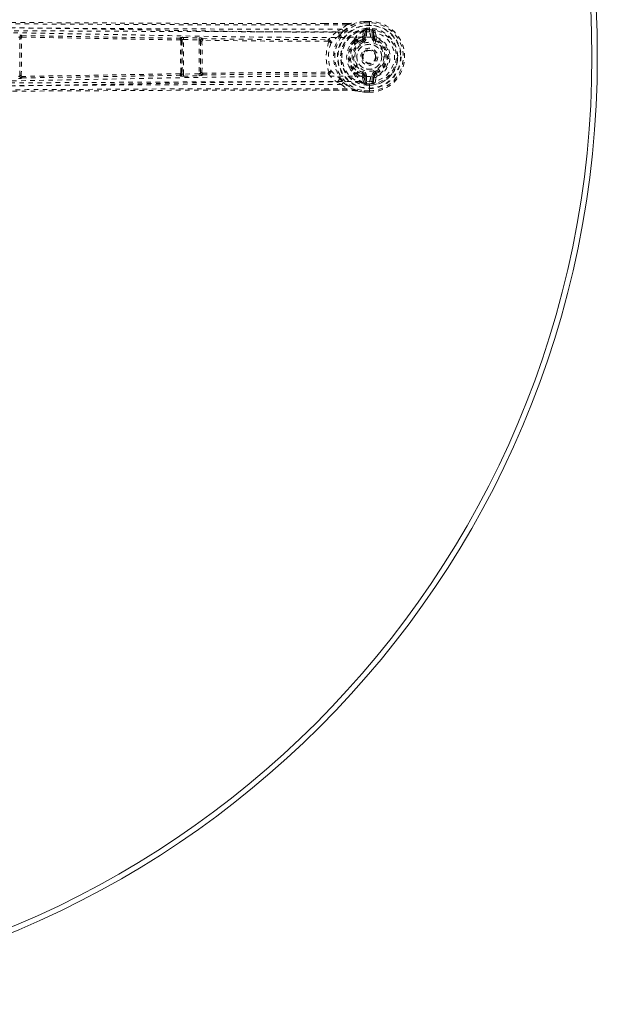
# Model space of a CAD drawing. Header units: inches. Extents: x 20.8 to 62.6, y 13 to 54.7.
# Tile 6 of 7: x 49.8 to 62.6, y 13 to 34.7. Entities that reach past the tile are written whole.
import ezdxf

# ---------------------------------------------------------------- set-up
doc = ezdxf.new("R2010")
doc.units = ezdxf.units.IN
doc.header["$MEASUREMENT"] = 0
doc.linetypes.add('SLD-Dashed', pattern=[0.075, 0.05, -0.025])
doc.linetypes.add('SLD-Solid', pattern=[0])

msp = doc.modelspace()

# ---------------------------------------------------------------- linework, layer by layer
at = {"color": 7, "linetype": 'SLD-Dashed', "lineweight": 0}
for p, q in [((57.033, 34.6), (56.541, 34.6)), ((57.032, 34.571), (56.917, 34.474)), ((57.414, 34.643), (57.41, 34.643)), ((57.531, 34.644), (57.414, 34.643)), ((57.532, 34.644), (57.414, 34.643)), ((57.531, 34.614), (57.414, 34.613)), ((57.459, 34.463), (57.457, 34.492)), ((57.457, 34.492), (57.458, 34.492)), ((57.458, 34.492), (57.53, 34.493)), ((57.531, 34.64), (57.531, 34.644)), ((57.531, 34.587), (57.531, 34.64)), ((57.531, 34.564), (57.531, 34.587)), ((57.531, 34.561), (57.531, 34.564)), ((57.531, 34.413), (57.531, 34.561)), ((49.824, 34.288), (49.825, 34.286)), ((49.824, 33.44), (49.824, 34.288)), ((49.871, 34.331), (49.87, 34.333)), ((53.355, 34.272), (53.359, 34.284)), ((53.434, 34.292), (53.776, 34.281)), ((53.776, 34.281), (53.804, 34.279)), ((56.917, 34.474), (56.805, 34.415)), ((57.402, 34.438), (57.381, 34.322)), ((57.402, 34.438), (57.413, 34.448)), ((57.41, 34.293), (57.435, 34.422)), ((57.41, 34.293), (57.435, 34.293)), ((57.416, 34.451), (57.413, 34.448)), ((57.465, 34.422), (57.435, 34.422)), ((57.435, 34.422), (57.435, 34.293)), ((57.465, 34.293), (57.435, 34.293)), ((57.459, 34.462), (57.439, 34.457)), ((57.439, 34.457), (57.454, 34.457)), ((57.454, 34.457), (57.53, 34.457)), ((57.531, 34.463), (57.46, 34.463)), ((57.465, 34.422), (57.465, 34.293)), ((57.53, 34.457), (57.531, 34.463)), ((57.617, 34.409), (57.587, 34.409)), ((57.587, 34.293), (57.587, 34.409)), ((57.587, 34.293), (57.617, 34.293)), ((57.617, 34.409), (57.637, 34.293)), ((57.617, 34.293), (57.617, 34.409)), ((57.637, 34.293), (57.617, 34.293)), ((57.676, 34.321), (57.653, 34.44)), ((57.681, 34.233), (57.704, 34.288)), ((53.399, 34.227), (53.403, 34.239)), ((53.403, 34.239), (53.403, 33.489)), ((53.433, 33.481), (53.433, 34.247)), ((53.433, 34.247), (53.775, 34.237)), ((53.775, 34.237), (53.775, 33.492)), ((53.805, 34.223), (53.806, 34.219)), ((53.805, 33.505), (53.805, 34.223)), ((53.853, 34.264), (53.851, 34.268)), ((56.626, 34.205), (56.625, 34.205)), ((56.628, 34.243), (56.628, 34.243)), ((57.179, 34.224), (57.197, 34.236)), ((57.223, 34.242), (57.252, 34.242)), ((57.256, 34.219), (57.227, 34.219)), ((57.38, 34.211), (57.369, 34.238)), ((57.681, 34.233), (57.671, 34.211)), ((57.526, 33.708), (57.511, 33.708)), ((57.535, 33.708), (57.526, 33.708)), ((49.825, 33.442), (49.824, 33.44)), ((53.355, 33.457), (53.359, 33.445)), ((53.403, 33.489), (53.399, 33.501)), ((53.775, 33.492), (53.433, 33.481)), ((53.434, 33.437), (53.776, 33.447)), ((53.776, 33.447), (53.804, 33.449)), ((53.806, 33.509), (53.805, 33.505)), ((53.851, 33.461), (53.853, 33.465)), ((56.625, 33.523), (56.626, 33.523)), ((56.628, 33.485), (56.628, 33.485)), ((57.197, 33.492), (57.179, 33.504)), ((57.223, 33.486), (57.252, 33.486)), ((57.227, 33.51), (57.256, 33.509)), ((57.369, 33.49), (57.38, 33.517)), ((57.435, 33.306), (57.41, 33.435)), ((57.41, 33.435), (57.435, 33.435)), ((57.435, 33.435), (57.435, 33.306)), ((57.465, 33.435), (57.435, 33.435)), ((57.465, 33.435), (57.465, 33.306)), ((57.587, 33.435), (57.617, 33.435)), ((57.587, 33.319), (57.587, 33.435)), ((57.637, 33.435), (57.617, 33.319)), ((57.637, 33.435), (57.617, 33.435)), ((57.617, 33.319), (57.617, 33.435)), ((57.653, 33.289), (57.676, 33.407)), ((57.671, 33.517), (57.681, 33.495)), ((49.795, 33.385), (49.823, 33.387)), ((49.87, 33.395), (49.871, 33.398)), ((56.805, 33.313), (56.917, 33.254)), ((56.917, 33.254), (57.032, 33.157)), ((57.381, 33.406), (57.402, 33.29)), ((57.402, 33.29), (57.402, 33.29)), ((57.402, 33.29), (57.402, 33.29)), ((57.413, 33.28), (57.402, 33.29)), ((57.413, 33.28), (57.416, 33.277)), ((57.458, 33.266), (57.433, 33.269)), ((57.435, 33.306), (57.465, 33.306)), ((57.439, 33.272), (57.454, 33.271)), ((57.459, 33.266), (57.439, 33.272)), ((57.454, 33.271), (57.53, 33.271)), ((57.457, 33.236), (57.459, 33.266)), ((57.458, 33.236), (57.457, 33.236)), ((57.531, 33.236), (57.458, 33.236)), ((57.46, 33.266), (57.531, 33.265)), ((57.53, 33.271), (57.531, 33.265)), ((57.531, 33.168), (57.531, 33.316)), ((57.587, 33.319), (57.617, 33.319)), ((57.033, 33.128), (56.567, 33.128)), ((57.41, 33.085), (57.414, 33.085)), ((57.414, 33.115), (57.531, 33.114)), ((57.531, 33.084), (57.414, 33.085)), ((57.414, 33.085), (57.532, 33.084)), ((57.531, 33.165), (57.531, 33.168)), ((57.531, 33.142), (57.531, 33.165)), ((57.531, 33.088), (57.531, 33.142)), ((57.531, 33.084), (57.531, 33.088))]:
    msp.add_line(p, q, dxfattribs=at)
at = {"color": 7, "linetype": 'SLD-Dashed', "lineweight": 0, "flags": 128}
for points in [[(56.541, 34.6), (53.409, 34.601), (49.785, 34.62), (46.16, 34.645), (42.535, 34.671)], [(57.032, 34.571), (56.338, 34.569), (55.61, 34.568), (54.849, 34.568), (54.054, 34.57), (53.27, 34.572), (52.6, 34.574), (51.968, 34.577), (51.294, 34.581), (50.58, 34.585), (50.385, 34.586), (50.186, 34.587), (49.985, 34.589), (49.783, 34.59), (49.667, 34.591), (49.421, 34.592), (49.152, 34.594), (48.721, 34.597), (48.24, 34.6), (47.709, 34.604), (47.129, 34.608), (46.738, 34.611), (46.329, 34.614), (45.923, 34.617), (45.541, 34.62), (45.174, 34.622), (44.554, 34.627), (43.98, 34.631), (43.452, 34.635), (42.97, 34.638), (42.535, 34.641)], [(42.629, 34.552), (44.724, 34.551), (46.819, 34.54), (48.912, 34.517), (51.002, 34.485), (52.313, 34.461), (53.623, 34.438), (54.93, 34.418), (56.233, 34.407), (57.531, 34.412)], [(56.917, 34.474), (55.689, 34.473), (54.458, 34.475), (53.214, 34.48), (51.954, 34.486), (50.74, 34.493), (49.526, 34.501), (49.353, 34.502), (49.175, 34.503), (48.993, 34.505), (48.806, 34.506), (48.614, 34.507), (48.488, 34.508), (48.273, 34.51), (48.031, 34.511), (47.761, 34.513), (47.442, 34.516), (47.091, 34.518), (46.709, 34.521), (46.351, 34.524), (46.033, 34.526), (45.77, 34.528), (45.541, 34.53), (45.346, 34.531), (45.256, 34.532), (45.122, 34.533), (44.989, 34.534), (44.857, 34.535), (44.726, 34.536), (44.159, 34.54), (43.617, 34.543)], [(57.032, 34.599), (56.752, 34.598), (56.541, 34.597)], [(56.957, 34.432), (57.08, 34.533), (57.235, 34.613)], [(57.033, 34.6), (57.033, 34.601), (57.032, 34.599), (57.032, 34.597), (57.032, 34.594), (57.032, 34.589), (57.032, 34.584), (57.032, 34.578), (57.032, 34.571)], [(57.41, 34.643), (57.323, 34.631), (57.235, 34.613)], [(57.246, 34.614), (57.241, 34.614), (57.235, 34.613)], [(57.414, 34.643), (57.32, 34.63), (57.246, 34.614)], [(57.41, 34.643), (57.41, 34.642), (57.41, 34.64), (57.411, 34.637), (57.411, 34.633), (57.412, 34.629), (57.412, 34.624), (57.413, 34.619), (57.414, 34.613)], [(57.414, 34.613), (57.414, 34.62), (57.414, 34.626), (57.414, 34.631), (57.414, 34.636), (57.414, 34.64), (57.414, 34.642), (57.414, 34.643), (57.414, 34.643)], [(57.531, 34.644), (57.531, 34.644), (57.531, 34.643), (57.531, 34.641), (57.531, 34.637), (57.531, 34.632), (57.531, 34.627), (57.531, 34.621), (57.531, 34.614)], [(42.684, 34.443), (44.551, 34.442), (46.417, 34.433), (48.282, 34.414), (50.145, 34.386), (51.633, 34.359), (53.12, 34.33), (54.603, 34.304), (56.082, 34.289), (57.555, 34.295)], [(56.805, 34.415), (53.508, 34.419), (50.211, 34.436), (46.914, 34.46), (43.616, 34.483)], [(49.874, 34.297), (49.868, 34.306), (49.861, 34.312), (49.853, 34.316), (49.845, 34.316), (49.837, 34.312), (49.831, 34.305), (49.827, 34.296), (49.825, 34.286)], [(49.871, 34.331), (51.615, 34.302), (53.355, 34.272)], [(49.874, 34.297), (51.618, 34.267), (53.359, 34.236)], [(53.434, 34.292), (53.434, 34.29), (53.434, 34.286), (53.434, 34.282), (53.434, 34.276), (53.433, 34.27), (53.433, 34.263), (53.433, 34.255), (53.433, 34.247)], [(53.776, 34.281), (53.776, 34.279), (53.776, 34.276), (53.776, 34.271), (53.776, 34.266), (53.776, 34.259), (53.775, 34.252), (53.775, 34.244), (53.775, 34.237)], [(56.805, 34.415), (56.711, 34.335), (56.628, 34.243)], [(56.869, 34.337), (56.86, 34.328), (56.854, 34.322)], [(57.252, 34.242), (57.299, 34.27), (57.358, 34.295)], [(57.358, 34.295), (57.375, 34.308), (57.381, 34.322)], [(57.454, 34.457), (57.462, 34.44), (57.465, 34.422)], [(57.459, 34.462), (57.459, 34.462), (57.459, 34.463)], [(57.555, 34.295), (57.634, 34.289), (57.71, 34.266), (57.781, 34.226), (57.842, 34.171), (57.891, 34.105), (57.928, 34.03), (57.95, 33.948), (57.958, 33.864), (57.95, 33.78), (57.928, 33.699), (57.891, 33.623), (57.842, 33.557), (57.781, 33.503), (57.71, 33.463), (57.634, 33.439), (57.555, 33.433)], [(57.587, 34.409), (57.591, 34.433), (57.604, 34.452)], [(53.399, 34.227), (53.397, 34.236), (53.394, 34.244), (53.389, 34.25), (53.383, 34.253), (53.376, 34.253), (53.369, 34.25), (53.363, 34.244), (53.359, 34.236)], [(53.433, 34.247), (53.427, 34.247), (53.422, 34.247), (53.416, 34.247), (53.412, 34.246), (53.405, 34.243), (53.403, 34.239)], [(53.805, 34.223), (53.805, 34.223), (53.805, 34.223), (53.805, 34.224), (53.804, 34.225), (53.802, 34.228), (53.796, 34.232), (53.786, 34.235), (53.781, 34.236), (53.775, 34.237)], [(53.856, 34.228), (53.851, 34.238), (53.844, 34.245), (53.835, 34.248), (53.826, 34.249), (53.818, 34.245), (53.812, 34.239), (53.808, 34.23), (53.806, 34.219)], [(53.853, 34.264), (55.238, 34.246), (56.619, 34.241)], [(56.625, 34.205), (55.243, 34.211), (53.856, 34.228)], [(56.636, 34.195), (56.632, 34.202), (56.629, 34.204), (56.627, 34.205), (56.626, 34.205)], [(56.636, 34.195), (56.645, 34.2), (56.652, 34.207), (56.656, 34.214), (56.657, 34.223), (56.654, 34.23), (56.647, 34.237), (56.639, 34.241), (56.628, 34.243)], [(57.179, 34.224), (57.116, 34.148), (57.088, 34.096)], [(57.392, 34.183), (57.39, 34.188), (57.388, 34.194), (57.386, 34.198), (57.384, 34.202), (57.382, 34.206), (57.381, 34.208), (57.381, 34.21), (57.38, 34.211)], [(57.66, 34.183), (57.662, 34.188), (57.664, 34.194), (57.666, 34.198), (57.668, 34.202), (57.669, 34.206), (57.67, 34.208), (57.671, 34.21), (57.671, 34.211)], [(57.088, 33.633), (57.116, 33.58), (57.179, 33.504)], [(57.555, 33.433), (56.082, 33.439), (54.603, 33.424), (53.12, 33.399), (51.633, 33.37), (50.145, 33.342), (48.282, 33.314), (46.417, 33.295), (44.551, 33.286), (42.684, 33.285)], [(49.794, 33.43), (49.806, 33.431), (49.815, 33.434), (49.822, 33.437), (49.824, 33.44), (49.824, 33.44)], [(49.825, 33.442), (49.827, 33.432), (49.831, 33.423), (49.837, 33.416), (49.845, 33.413), (49.853, 33.413), (49.861, 33.416), (49.868, 33.423), (49.874, 33.432)], [(49.871, 33.398), (51.615, 33.426), (53.355, 33.457)], [(53.359, 33.492), (51.618, 33.461), (49.874, 33.432)], [(53.359, 33.492), (53.363, 33.484), (53.369, 33.478), (53.376, 33.475), (53.383, 33.475), (53.389, 33.478), (53.394, 33.484), (53.397, 33.492), (53.399, 33.501)], [(53.403, 33.489), (53.405, 33.485), (53.412, 33.483), (53.416, 33.482), (53.422, 33.481), (53.427, 33.481), (53.433, 33.481)], [(53.433, 33.481), (53.433, 33.473), (53.433, 33.465), (53.433, 33.458), (53.434, 33.452), (53.434, 33.446), (53.434, 33.442), (53.434, 33.439), (53.434, 33.437)], [(53.775, 33.492), (53.781, 33.492), (53.786, 33.493), (53.796, 33.497), (53.802, 33.501), (53.805, 33.504), (53.805, 33.505), (53.805, 33.505)], [(53.775, 33.492), (53.775, 33.484), (53.775, 33.476), (53.776, 33.469), (53.776, 33.462), (53.776, 33.457), (53.776, 33.452), (53.776, 33.449), (53.776, 33.447)], [(53.806, 33.509), (53.808, 33.498), (53.812, 33.489), (53.818, 33.483), (53.826, 33.479), (53.835, 33.48), (53.844, 33.484), (53.851, 33.491), (53.856, 33.5)], [(53.853, 33.465), (55.238, 33.482), (56.619, 33.487)], [(53.856, 33.5), (55.243, 33.518), (56.625, 33.523)], [(56.626, 33.523), (56.627, 33.523), (56.629, 33.524), (56.632, 33.526), (56.636, 33.533)], [(56.628, 33.485), (56.639, 33.487), (56.647, 33.492), (56.654, 33.498), (56.657, 33.506), (56.656, 33.514), (56.652, 33.522), (56.645, 33.528), (56.636, 33.533)], [(56.628, 33.485), (56.711, 33.393), (56.805, 33.313)], [(57.252, 33.486), (57.299, 33.459), (57.358, 33.433)], [(57.27, 33.539), (57.314, 33.514), (57.369, 33.49)], [(57.358, 33.433), (57.375, 33.42), (57.381, 33.406)], [(57.392, 33.545), (57.39, 33.54), (57.388, 33.535), (57.386, 33.53), (57.384, 33.526), (57.382, 33.522), (57.381, 33.52), (57.381, 33.518), (57.38, 33.517)], [(57.66, 33.545), (57.662, 33.54), (57.664, 33.535), (57.666, 33.53), (57.668, 33.526), (57.669, 33.522), (57.67, 33.52), (57.671, 33.518), (57.671, 33.517)], [(42.629, 33.176), (44.724, 33.177), (46.819, 33.189), (48.912, 33.211), (51.002, 33.243), (52.313, 33.267), (53.623, 33.29), (54.93, 33.31), (56.233, 33.321), (57.531, 33.316)], [(43.616, 33.245), (46.914, 33.269), (50.211, 33.292), (53.508, 33.31), (56.805, 33.313)], [(43.617, 33.185), (44.245, 33.189), (44.907, 33.194), (45.176, 33.196), (45.383, 33.197), (45.575, 33.199), (45.797, 33.2), (46.056, 33.202), (46.347, 33.204), (46.67, 33.207), (47.02, 33.209), (47.345, 33.212), (47.645, 33.214), (47.919, 33.216), (48.489, 33.22), (49.146, 33.225), (49.802, 33.229), (50.422, 33.233), (51.102, 33.238), (52.253, 33.244), (53.417, 33.25), (54.599, 33.253), (55.761, 33.255), (56.917, 33.254)], [(56.854, 33.406), (56.86, 33.401), (56.869, 33.391)], [(56.957, 33.296), (57.081, 33.195), (57.235, 33.116)], [(57.465, 33.306), (57.462, 33.288), (57.454, 33.271)], [(57.459, 33.266), (57.459, 33.266), (57.459, 33.266)], [(57.531, 33.265), (57.531, 33.262), (57.531, 33.255), (57.531, 33.246), (57.531, 33.236)], [(57.604, 33.276), (57.591, 33.296), (57.587, 33.319)], [(57.032, 33.157), (56.182, 33.16), (55.293, 33.16), (54.364, 33.159), (53.398, 33.157), (52.607, 33.154), (51.976, 33.151), (51.302, 33.147), (50.585, 33.143), (50.389, 33.142), (50.189, 33.141), (49.987, 33.14), (49.783, 33.138), (49.665, 33.138), (49.415, 33.136), (49.143, 33.134), (48.71, 33.131), (48.228, 33.128), (47.698, 33.124), (47.121, 33.12), (46.733, 33.117), (46.327, 33.114), (45.88, 33.111), (45.436, 33.108), (45.021, 33.105), (44.531, 33.101), (44.086, 33.098), (43.685, 33.095), (43.33, 33.093), (43.02, 33.091), (42.755, 33.089), (42.535, 33.087)], [(56.567, 33.128), (53.409, 33.127), (49.785, 33.108), (46.16, 33.083), (42.535, 33.057)], [(56.566, 33.131), (56.75, 33.13), (57.032, 33.129)], [(57.032, 33.157), (57.032, 33.151), (57.032, 33.144), (57.032, 33.139), (57.032, 33.135), (57.032, 33.131), (57.032, 33.129), (57.033, 33.128), (57.033, 33.128)], [(57.235, 33.116), (57.241, 33.114), (57.246, 33.114)], [(57.235, 33.116), (57.313, 33.099), (57.41, 33.085)], [(57.414, 33.085), (57.32, 33.098), (57.246, 33.114)], [(57.41, 33.085), (57.41, 33.086), (57.41, 33.088), (57.411, 33.091), (57.411, 33.095), (57.412, 33.099), (57.412, 33.104), (57.413, 33.109), (57.414, 33.115)], [(57.414, 33.085), (57.414, 33.085), (57.414, 33.086), (57.414, 33.088), (57.414, 33.092), (57.414, 33.097), (57.414, 33.102), (57.414, 33.108), (57.414, 33.115)], [(57.531, 33.114), (57.531, 33.108), (57.531, 33.102), (57.531, 33.096), (57.531, 33.091), (57.531, 33.088), (57.531, 33.085), (57.531, 33.084), (57.531, 33.084)]]:
    msp.add_lwpolyline(points, dxfattribs=at)
at = {"color": 7, "linetype": 'SLD-Solid', "lineweight": 15}
for radius in [20.875, 20.757, 20.757]:
    msp.add_circle((41.677, 33.864), radius, dxfattribs=at)
at = {"color": 7, "linetype": 'SLD-Dashed', "lineweight": 0}
for radius in [0.7, 0.69, 0.623, 0.32, 0.275, 0.188, 0.157, 0.142, 0.14, 0.138]:
    msp.add_circle((57.526, 33.864), radius, dxfattribs=at)
for centre, radius, start, end in [((57.526, 33.864), 0.787, 98.4818, 261.5182), ((57.526, 33.864), 0.758, 98.4818, 261.5182), ((57.526, 33.864), 0.632, 96.2254, 263.7746), ((56.375, 38.275), 3.762, 280.0622, 283.2265), ((57.06, 35.812), 1.212, 268.7177, 278.8309), ((57.414, 34.613), 0.03, 90.3597, 95.4274), ((57.526, 33.864), 0.78, 270, 89.6393), ((58.335, 34.471), 0.804, 178.4928, 180.6044), ((57.526, 33.864), 0.78, 270.3688, 89.6312), ((57.526, 33.864), 0.75, 270.365, 89.635), ((57.526, 33.864), 0.629, 270.4518, 89.5482), ((49.799, 34.261), 0.0377, 47.3768, 96.7524), ((49.828, 34.234), 0.108, 66.9366, 92.558), ((49.869, 34.288), 0.0451, 88.9503, 179.4385), ((49.871, 34.285), 0.0451, 88.9401, 179.4295), ((49.738, 34.273), 0.0881, 359.3727, 8.6748), ((49.851, 34.233), 0.046, 81.1155, 122.911), ((49.879, 34.277), 0.0208, 105.7258, 174.8228), ((15.847, 33.864), 34.014, 359.302, 0.698), ((49.724, 34.304), 0.15, 357.1275, 10.1719), ((53.412, 34.141), 0.152, 81.7467, 110.3896), ((53.358, 34.238), 0.0451, 0.7425, 87.9993), ((53.808, 34.195), 0.0844, 59.4123, 92.7327), ((57.362, 33.598), 0.885, 125.0181, 140.1587), ((56.802, 34.354), 0.0608, 328.0489, 87.7547), ((58.529, 32.893), 2.2, 135.6129, 138.9938), ((56.332, 33.875), 0.837, 41.7244, 45.727), ((57.526, 33.864), 0.602, 96.4272, 259.3929), ((57.616, 34.001), 0.491, 114.4629, 152.9726), ((57.62, 34.06), 0.436, 119.9195, 155.3118), ((57.353, 34.264), 0.031, 301.8132, 79.9485), ((57.345, 34.298), 0.0651, 291.327, 355.069), ((57.346, 34.293), 0.089, 292.774, 0), ((57.38, 34.292), 0.0299, 1.0373, 89.1296), ((57.346, 34.293), 0.119, 292.7743, 0.0001), ((57.446, 34.38), 0.0768, 95.3324, 113.2302), ((57.404, 34.423), 0.0305, 359.0157, 67.2865), ((57.526, 33.864), 0.593, 82.3909, 89.5504), ((57.526, 33.864), 0.599, 270.4517, 89.5483), ((57.274, 34.298), 0.281, 359.3581, 23.9457), ((57.535, 33.864), 0.548, 269.5913, 90.4087), ((57.706, 34.293), 0.119, 179.9999, 247.2257), ((57.577, 34.248), 0.206, 68.3426, 82.3384), ((57.647, 34.41), 0.0299, 77.8894, 181.9553), ((57.706, 34.293), 0.089, 180, 247.226), ((57.667, 34.292), 0.0301, 72.345, 178.5801), ((57.708, 34.299), 0.0714, 184.7452, 247.1394), ((57.721, 34.33), 0.0455, 191.3805, 247.4435), ((57.526, 33.864), 0.459, 292.774, 67.226), ((16.162, 33.864), 33.667, 359.3064, 0.6936), ((53.248, 34.243), 0.111, 356.5296, 14.9347), ((53.353, 34.227), 0.0451, 0.7761, 87.9046), ((53.353, 34.219), 0.0187, 6.6374, 71.1334), ((89.106, 33.864), 35.736, 179.428, 180.572), ((53.376, 34.18), 0.0416, 58.4129, 96.6617), ((86.727, 33.864), 33.331, 179.3968, 180.6032), ((53.467, 34.216), 0.0697, 171.1594, 181.2139), ((53.85, 34.223), 0.0451, 88.3759, 179.1294), ((53.851, 34.219), 0.0451, 88.3453, 179.1145), ((53.709, 34.205), 0.0985, 359.1235, 8.2988), ((53.833, 34.154), 0.0557, 81.8643, 117.4064), ((20.061, 33.864), 33.748, 359.4237, 0.5763), ((53.862, 34.207), 0.0218, 105.9543, 174.9677), ((20.215, 33.864), 33.627, 359.4119, 0.5881), ((53.751, 34.235), 0.106, 356.4243, 15.8495), ((57.542, 33.864), 0.965, 159.9317, 200.088), ((56.621, 34.254), 0.0129, 263.7486, 304.0601), ((56.534, 34.209), 0.0911, 357.6194, 20.3338), ((57.47, 33.864), 0.843, 159.1448, 200.8599), ((56.624, 34.182), 0.0608, 342.7838, 86.5538), ((56.616, 34.115), 0.083, 36.7506, 76.3244), ((57.505, 33.864), 0.477, 150.9733, 209.0078), ((57.561, 33.864), 0.496, 135.9955, 224.0045), ((57.537, 33.864), 0.452, 128.3129, 231.6875), ((57.52, 33.864), 0.41, 127.5694, 232.4306), ((57.526, 33.864), 0.376, 112.774, 247.226), ((57.171, 34.184), 0.0414, 36.9708, 79.7888), ((57.526, 33.864), 0.346, 112.774, 247.226), ((57.219, 34.198), 0.044, 84.846, 120.5439), ((57.228, 34.186), 0.0322, 91.2541, 136.7843), ((57.169, 34.22), 0.0584, 358.1866, 21.6195), ((57.526, 33.864), 0.275, 359.9999, 180.0001), ((57.249, 34.212), 0.0305, 312.6542, 84.2929), ((57.198, 34.221), 0.0583, 358.2057, 21.6839), ((57.229, 34.189), 0.0406, 1.2113, 48.2169), ((57.522, 33.798), 0.466, 109.2231, 122.8232), ((57.526, 33.864), 0.346, 292.774, 67.226), ((57.526, 33.864), 0.376, 292.774, 67.226), ((57.526, 33.864), 0.4, 292.774, 67.226), ((57.526, 33.864), 0.275, 180, 0), ((57.526, 33.864), 0.157, 155.086, 200.1115), ((49.869, 33.44), 0.0451, 180.5609, 271.0503), ((49.746, 33.455), 0.0804, 350.8831, 1.0714), ((49.871, 33.443), 0.0451, 180.5701, 271.0604), ((49.851, 33.495), 0.046, 237.0899, 278.8831), ((49.88, 33.452), 0.0215, 186.4379, 253.0029), ((49.724, 33.424), 0.15, 349.827, 2.8736), ((53.353, 33.502), 0.0451, 272.0957, 359.2236), ((53.248, 33.485), 0.111, 345.0654, 3.4706), ((53.353, 33.509), 0.018, 287.5648, 354.6454), ((53.358, 33.49), 0.0451, 272.0019, 359.257), ((53.412, 33.587), 0.152, 249.6113, 278.2533), ((53.376, 33.549), 0.0416, 263.3387, 301.5843), ((53.467, 33.512), 0.0695, 178.7804, 188.8495), ((53.808, 33.533), 0.0844, 267.2677, 300.5886), ((53.85, 33.506), 0.0451, 180.8698, 271.6249), ((53.699, 33.524), 0.108, 352.1056, 0.4833), ((53.851, 33.51), 0.0451, 180.8833, 271.6554), ((53.833, 33.574), 0.0557, 242.5936, 278.1311), ((53.863, 33.521), 0.0225, 186.3267, 252.8046), ((53.751, 33.493), 0.106, 344.1511, 3.5753), ((56.534, 33.519), 0.091, 339.6631, 2.3814), ((56.621, 33.473), 0.0139, 57.4289, 94.7623), ((56.624, 33.546), 0.0608, 273.4462, 17.2162), ((56.616, 33.613), 0.0829, 283.6671, 323.2569), ((57.362, 34.131), 0.885, 219.8458, 234.9801), ((57.171, 33.545), 0.0423, 280.6967, 322.5436), ((57.614, 33.725), 0.489, 206.933, 245.6185), ((57.219, 33.53), 0.044, 239.5556, 275.1544), ((57.228, 33.542), 0.0322, 223.2157, 268.7459), ((57.169, 33.508), 0.0585, 338.3885, 1.8054), ((57.62, 33.669), 0.437, 204.713, 240.0433), ((57.249, 33.516), 0.0305, 275.7077, 47.3456), ((57.198, 33.508), 0.0583, 338.3168, 1.7941), ((57.229, 33.54), 0.0406, 311.7785, 358.7933), ((57.353, 33.464), 0.031, 280.0458, 58.1955), ((57.345, 33.43), 0.0651, 4.9302, 68.6738), ((57.346, 33.435), 0.089, 360, 67.226), ((57.38, 33.436), 0.03, 270.9395, 358.8948), ((57.346, 33.435), 0.119, 359.9995, 67.2263), ((57.26, 33.433), 0.295, 336.639, 0.056), ((57.706, 33.435), 0.119, 112.7737, 180.0005), ((57.706, 33.435), 0.089, 112.774, 180), ((57.708, 33.429), 0.0714, 112.8805, 175.2355), ((57.667, 33.436), 0.0301, 181.455, 287.6187), ((57.721, 33.399), 0.0454, 112.4558, 168.7192), ((56.653, 33.031), 1.128, 21.266, 24.2809), ((49.828, 33.494), 0.108, 267.4413, 293.0648), ((56.802, 33.374), 0.0608, 272.2679, 31.9282), ((58.529, 34.835), 2.2, 221.0063, 224.3873), ((56.332, 33.853), 0.837, 314.2745, 318.2749), ((57.404, 33.306), 0.0305, 292.7134, 0.9832), ((57.454, 33.378), 0.108, 249.3537, 262.0809), ((57.526, 33.864), 0.593, 270.4496, 277.6091), ((57.577, 33.48), 0.206, 277.6603, 291.6587), ((57.647, 33.318), 0.0299, 178.0465, 282.1076), ((56.375, 29.453), 3.762, 76.7737, 79.9376), ((57.06, 31.917), 1.211, 81.1641, 91.2851)]:
    msp.add_arc(centre, radius, start, end, dxfattribs=at)

doc.saveas('drawing.dxf')
